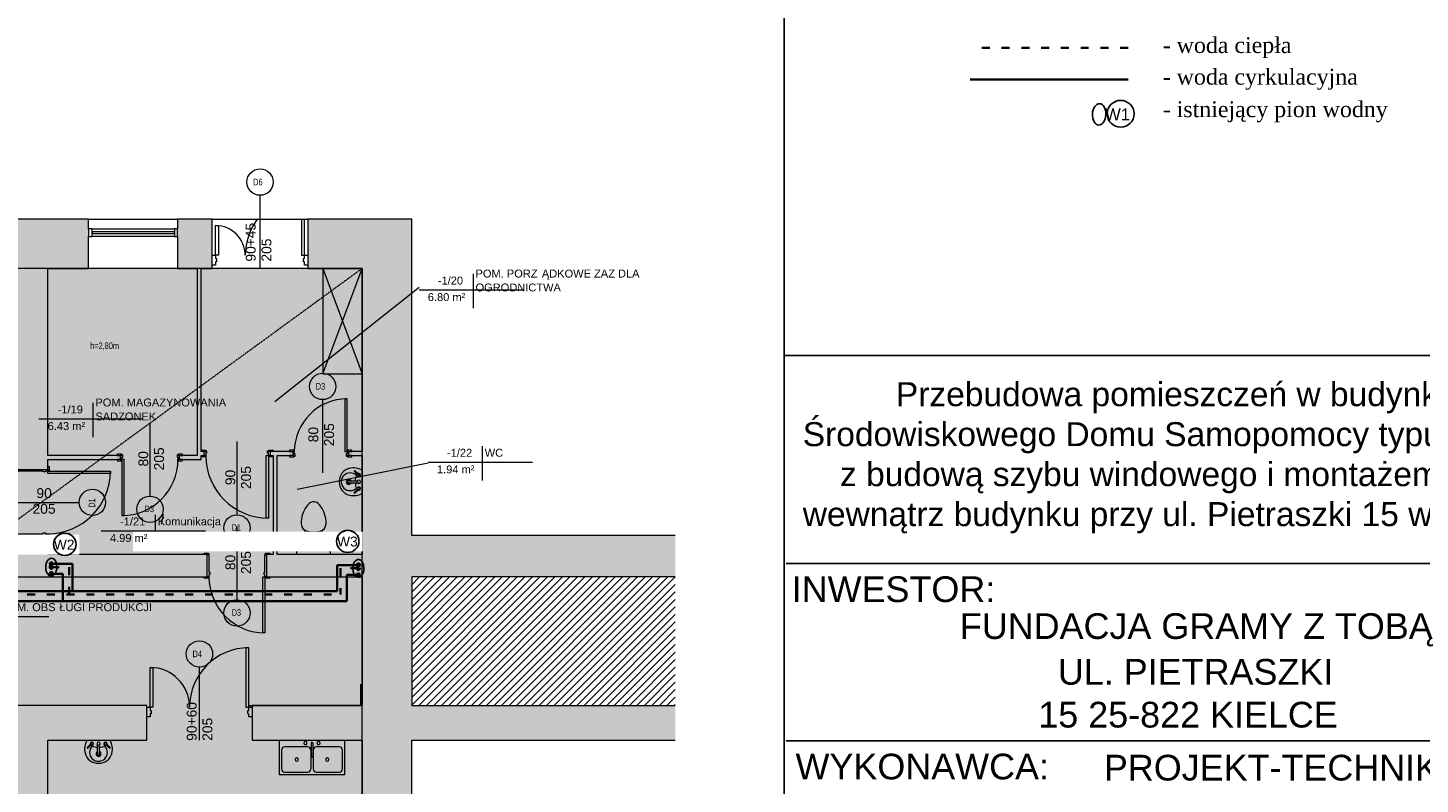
# Model space of a CAD drawing. Header units: inches. Extents: x -112469 to 885939, y -131046 to 286269.
# Tile 34 of 138: x -57693 to -36571, y -58478 to -47002. Entities that reach past the tile are written whole.
import ezdxf

# ---------------------------------------------------------------- set-up
doc = ezdxf.new("R2010")
doc.units = ezdxf.units.IN
doc.header["$MEASUREMENT"] = 0
doc.linetypes.add('ACAD_ISO03W100', pattern=[30, 12, -18])
doc.linetypes.add('Aligning Line 1_8_', pattern=[0.635, 0.3175, -0.3175])
for name, color, linetype, lineweight in [('_IS_WENT_ilości powietrza', 7, 'Continuous', 35), ('_IS_woda ciepła', 1, 'ACAD_ISO03W100', 35), ('_IS_woda cyrkulacyjna', 3, 'H2OCYR', 35), ('_IS_woda opis', 128, 'Continuous', 25), ('_IS_woda zimna', 5, 'Continuous', 35), ('A-AREA-IDEN', 251, 'Continuous', 9), ('A-DETL', 251, 'Continuous', 9), ('A-DETL-GENF', 254, 'Continuous', 9), ('A-DETL-MEDM', 251, 'Continuous', 25), ('A-DETL-THIN', 251, 'Continuous', 9), ('A-DOOR', 251, 'Continuous', 9), ('A-DOOR-FRAM', 251, 'Continuous', 18), ('A-FLOR', 251, 'Continuous', 9), ('A-FLOR-PATT', 252, 'Continuous', 35), ('A-GLAZ', 251, 'Continuous', 9), ('A-WALL', 251, 'Continuous', 9), ('A-WALL-PATT', 254, 'Continuous', 25), ('G-ANNO-TEXT', 251, 'Continuous', 9), ('I-WALL', 251, 'Continuous', 9), ('P-SANR-FIXT', 251, 'Continuous', 9)]:
    doc.layers.add(name, color=color, linetype=linetype, lineweight=lineweight)
doc.styles.add('Arial', font='arial.ttf', dxfattribs={"height": 25})
doc.styles.add('Arial_1', font='arial.ttf', dxfattribs={"height": 12})
doc.styles.add('Arial_4', font='arial.ttf', dxfattribs={"width": 0.8, "height": 18})
doc.styles.add('Arial_5', font='arial.ttf', dxfattribs={"height": 20})
doc.styles.add('Arial_9', font='arial.ttf', dxfattribs={"height": 0.25})
doc.styles.add('Arial_B', font='arial.ttf', dxfattribs={"height": 0.25})
doc.styles.add('Arial_B_1', font='arial.ttf', dxfattribs={"height": 0.17})
doc.styles.get("Standard").update_dxf_attribs({"font": 'arial.ttf'})
doc.linetypes.add('H2OCYR', pattern='A,25.4,-12.7,["~",Standard,S=25.4,R=0,X=-11.43,Y=-14.732],-12.7', length=50.8)

# ---------------------------------------------------------------- blocks, each defined once
blk = doc.blocks.new('Etyk_pom_1_mala - Etyk_pom_1_mala-219433-1_Poziom piwnicy')
at = {"layer": 'A-AREA-IDEN'}
for p, q in [((-0.096, 0.144), (-0.096, -0.378)), ((-0.915, -0.101), (0.666, -0.101))]:
    blk.add_line(p, q, dxfattribs=at)
blk = doc.blocks.new('Aluminum_1 szybowe - Okno w piwnicy 135_145-523481-1_Poziom piwnicy')
at = {"layer": 'A-GLAZ', "lineweight": 18}
for p, q in [((-132.1, 25.2), (-137.2, 25.2)), ((-137.2, 25.2), (-137.2, 13.7)), ((-132.1, 13.7), (-132.1, 25.2)), ((-2.2, 25.2), (-7.2, 25.2)), ((-7.2, 25.2), (-7.2, 13.7)), ((-2.2, 13.7), (-2.2, 25.2)), ((-137.2, 13.7), (-132.1, 13.7)), ((-7.2, 20.7), (-132.1, 20.7)), ((-132.1, 20.7), (-132.1, 18.2)), ((-132.1, 18.2), (-7.2, 18.2)), ((-7.2, 18.2), (-7.2, 20.7)), ((-7.2, 13.7), (-2.2, 13.7))]:
    blk.add_line(p, q, dxfattribs=at)
at = {"layer": 'A-GLAZ'}
for p, q in [((-132.1, 25.2), (-7.2, 25.2)), ((-7.2, 13.7), (-132.1, 13.7))]:
    blk.add_line(p, q, dxfattribs=at)
blk = doc.blocks.new('wewnetrzne dwupanelowe - 900 x 2100mm-479732-1_Poziom piwnicy')
at = {"layer": 'A-DOOR'}
for p, q in [((-54.635, 27.3175), (-48.135, 27.3175)), ((-54.635, 25.3175), (-54.635, 27.3175)), ((-48.135, 25.3175), (-54.635, 25.3175)), ((-48.135, 27.3175), (-48.135, 25.3175)), ((48.135, 27.3175), (54.635, 27.3175)), ((48.135, 25.3175), (48.135, 27.3175)), ((54.635, 25.3175), (48.135, 25.3175)), ((54.635, 27.3175), (54.635, 25.3175)), ((-54.635, -24.6825), (-48.135, -24.6825)), ((-54.635, -26.6825), (-54.635, -24.6825)), ((-48.135, -26.6825), (-54.635, -26.6825)), ((-48.135, -24.6825), (-48.135, -26.6825)), ((48.135, -24.6825), (54.635, -24.6825)), ((48.135, -26.6825), (48.135, -24.6825)), ((54.635, -26.6825), (48.135, -26.6825)), ((54.635, -24.6825), (54.635, -26.6825))]:
    blk.add_line(p, q, dxfattribs=at)
at = {"layer": 'A-DOOR', "lineweight": 18}
for p, q in [((44, -24.6825), (47.5, -24.6825)), ((44, -119.6825), (44, -24.6825)), ((47.5, -24.6825), (47.5, -119.6825)), ((47.5, -119.6825), (44, -119.6825))]:
    blk.add_line(p, q, dxfattribs=at)
at = {"layer": 'A-DOOR'}
blk.add_arc((47.5, -24.6825), 95, 180, 270, dxfattribs=at)
at = {"layer": 'A-DOOR-FRAM'}
for p, q in [((-50, 25.3175), (-47.5, 25.3175)), ((-50, -24.6825), (-50, 25.3175)), ((-47.5, 25.3175), (-47.5, -17.69)), ((47.5, 25.3175), (50, 25.3175)), ((47.5, -17.69), (47.5, 25.3175)), ((50, 25.3175), (50, -24.6825)), ((-47.5, -17.69), (-46.23, -17.69)), ((-46.23, -17.69), (-46.23, -21.1825)), ((46.23, -17.69), (47.5, -17.69)), ((46.23, -21.1825), (46.23, -17.69)), ((-47.5, -24.6825), (-50, -24.6825)), ((-47.5, -21.1825), (-47.5, -24.6825)), ((-46.23, -21.1825), (-47.5, -21.1825)), ((47.5, -21.1825), (46.23, -21.1825)), ((47.5, -24.6825), (47.5, -21.1825)), ((50, -24.6825), (47.5, -24.6825))]:
    blk.add_line(p, q, dxfattribs=at)
blk = doc.blocks.new('Zlew kuchenny podwójny - 1000 x 535mm-V4-1_Poziom piwnicy')
at = {"layer": 'P-SANR-FIXT'}
for p, q in [((-48.4, 25.6), (-48.4, -26.5)), ((0.3, 21.3), (0.3, 1.5)), ((2.8, 21.3), (2.8, 1.5)), ((51.6, -26.5), (51.6, 25.6)), ((-44.6, 10.5), (-44.6, -17.6)), ((-5.4, 15.6), (-39.5, 15.6)), ((-0.3, 10.5), (-0.3, -17.6)), ((3.5, 10.5), (3.5, -17.6)), ((42.7, 15.6), (8.6, 15.6)), ((47.8, -17.6), (47.8, 10.5)), ((-48.4, -26.5), (51.6, -26.5)), ((-39.5, -22.7), (-5.4, -22.7)), ((8.6, -22.7), (42.7, -22.7))]:
    blk.add_line(p, q, dxfattribs=at)
for centre, radius, start, end in [((-8.4, 21.3), 2.54, 360, 180), ((-8.4, 21.3), 2.54, 180, 360), ((1.6, 21.3), 1.27, 360, 180), ((11.6, 21.3), 2.54, 360, 180), ((11.6, 21.3), 2.54, 180, 360), ((-39.5, 10.5), 5.08, 90, 180), ((-5.4, 10.5), 5.08, 360, 90), ((1.6, 1.5), 1.27, 180, 0), ((8.6, 10.5), 5.08, 90, 180), ((42.7, 10.5), 5.08, 360, 90), ((-39.5, -17.6), 5.08, 180, 270), ((-21.5, -3.6), 2.54, 0, 180), ((-21.5, -3.6), 2.54, 180, 360), ((-5.4, -17.6), 5.08, 270, 0), ((8.6, -17.6), 5.08, 180, 270), ((24.7, -3.6), 2.54, 0, 180), ((24.7, -3.6), 2.54, 180, 360), ((42.7, -17.6), 5.08, 270, 0)]:
    blk.add_arc(centre, radius, start, end, dxfattribs=at)
blk = doc.blocks.new('Lavabo mural - 05 - 440mm x 350mm-346807-1_Poziom piwnicy')
at = {"layer": 'P-SANR-FIXT'}
for p, q in [((-17.2, -11), (-11.7, -5.6)), ((-16.1, -12.1), (-10.7, -6.7)), ((-1.5, -21.5), (-1.5, -7.1)), ((1.5, -21.5), (1.5, -7.1)), ((16.4, -12.1), (11, -6.7)), ((17.5, -11), (12, -5.6))]:
    blk.add_line(p, q, dxfattribs=at)
for centre, radius, start, end in [((5.3, -13.1), 26.4, 150.3649, 193.6351), ((-5.3, -13.1), 26.4, 346.3649, 29.6351), ((-0.6, -14.5), 20.4, 193.6351, 271.6558), ((0, -18.4), 13.5, 135.4629, 45.0556), ((-10.1, -5.1), 2.5, 0, 180), ((-10.1, -5.1), 2.5, 180, 207.0533), ((-10.1, -5.1), 1.7, 360, 180), ((-10.1, -5.1), 1.7, 180, 198.0596), ((-10.1, -5.1), 1.7, 198.0596, 360), ((-10.1, -5.1), 2.5, 242.9467, 0), ((-0.2, 16), 26.7, 249.1986, 267.1093), ((0, -20.4), 3.86, 112.8828, 180), ((0, -20.4), 3.86, 180, 360), ((0, -5.1), 2.5, 0, 180), ((0, -5.1), 2.5, 180, 0), ((0, -20.4), 2.35, 129.6826, 180), ((0, -20.4), 2.35, 180, 360), ((0.6, -14.5), 20.4, 268.3442, 346.3649), ((-0.2, 16), 26.7, 273.5606, 291.3199), ((0, -20.4), 3.86, 360, 67.1178), ((0, -20.4), 2.35, 360, 50.3185), ((10.4, -5.1), 2.5, 360, 180), ((10.4, -5.1), 2.5, 180, 297.0533), ((10.4, -5.1), 1.7, 0, 180), ((10.4, -5.1), 1.7, 180, 0), ((10.4, -5.1), 2.5, 332.9467, 360)]:
    blk.add_arc(centre, radius, start, end, dxfattribs=at)
for centre, major_axis, ratio, start_param, end_param in [((-16.6, -11.6), (-0.545, 0.545), 0.274309, 0, 3.141593), ((17, -11.6), (0.545, 0.545), 0.274309, 3.141593, 6.283185), ((0, -21.5), (-1.5, 0), 0.428525, 0, 3.141593)]:
    blk.add_ellipse(centre, major_axis=major_axis, ratio=ratio, start_param=start_param, end_param=end_param, dxfattribs=at)
blk = doc.blocks.new('Muszla klozetowa domowa - 3D - Muszla klozetowa domowa - 3D-336748-1_Poziom piwnicy')
at = {"layer": 'P-SANR-FIXT'}
for p, q in [((-25.3, 29.8), (-25.3, 49.5)), ((25.3, 49.5), (25.3, 29.8)), ((-18.8, 2.5), (-19.1, 0)), ((-19.1, 0), (-18.6, -5.1)), ((-18.4, 5.1), (-18.8, 2.5)), ((-17.7, 7.6), (-18.4, 5.1)), ((-16.3, 10.2), (-17.7, 7.6)), ((-13.2, 12.7), (-16.3, 10.2)), ((15.9, 20.4), (-15.9, 20.4)), ((-12.3, 20.4), (-13.2, 12.7)), ((-9.7, 14), (-13.2, 12.7)), ((-2.5, 15.2), (-9.7, 14)), ((2.5, 15.2), (-2.5, 15.2)), ((9.7, 14), (2.5, 15.2)), ((13.2, 12.7), (9.7, 14)), ((12.3, 20.4), (13.2, 12.7)), ((16.3, 10.2), (13.2, 12.7)), ((17.7, 7.6), (16.3, 10.2)), ((18.4, 5.1), (17.7, 7.6)), ((18.8, 2.5), (18.4, 5.1)), ((18.6, -5.1), (19.1, 0)), ((19.1, 0), (18.8, 2.5)), ((-18.6, -5.1), (-17.2, -10.2)), ((-17.2, -10.2), (-15.4, -15.2)), ((-15.4, -15.2), (-13, -20.3)), ((-13, -20.3), (-9.5, -25.4)), ((9.5, -25.4), (13, -20.3)), ((13, -20.3), (15.4, -15.2)), ((15.4, -15.2), (17.2, -10.2)), ((17.2, -10.2), (18.6, -5.1)), ((-9.5, -25.4), (-7, -27.9)), ((-7, -27.9), (-4.8, -29.2)), ((-4.8, -29.2), (-1.3, -30.5)), ((-1.3, -30.5), (1.3, -30.5)), ((1.3, -30.5), (4.8, -29.2)), ((4.8, -29.2), (7, -27.9)), ((7, -27.9), (9.5, -25.4))]:
    blk.add_line(p, q, dxfattribs=at)
for centre, start, end in [((-15.9, 29.8), 180, 270), ((15.9, 29.8), 270, 360)]:
    blk.add_arc(centre, 9.46, start, end, dxfattribs=at)
blk = doc.blocks.new('Drzwi-korytarz-niesymetryczne-wpuszczane - 1350 x 2100mm-574746-1_Poziom piwnicy')
at = {"layer": 'A-DOOR', "lineweight": 18}
for p, q in [((-63, 16.865), (-67.5, 16.865)), ((-67.5, 16.865), (-67.5, -38.135)), ((-63, -38.135), (-63, 16.865)), ((63, 16.865), (67.5, 16.865)), ((63, -28.135), (63, 16.865)), ((67.5, 16.865), (67.5, -28.135)), ((67.5, -28.135), (63, -28.135))]:
    blk.add_line(p, q, dxfattribs=at)
at = {"layer": 'A-DOOR'}
for centre, radius, start, end in [((-67.5, 16.865), 90, 322.22478863, 360), ((67.5, 16.865), 45, 180, 270)]:
    blk.add_arc(centre, radius, start, end, dxfattribs=at)
at = {"layer": 'A-DOOR-FRAM'}
for p, q in [((-72.5, 31.865), (-67.5, 31.865)), ((-72.5, 16.865), (-72.5, 31.865)), ((-67.5, 31.865), (-67.5, 26.94375)), ((-67.5, 26.94375), (-65.9125, 26.94375)), ((-67.5, 21.84125), (-67.5, 16.865)), ((-65.9125, 21.84125), (-67.5, 21.84125)), ((-65.9125, 26.94375), (-65.9125, 21.84125)), ((65.9125, 26.94375), (67.5, 26.94375)), ((65.9125, 21.84125), (65.9125, 26.94375)), ((67.5, 21.84125), (65.9125, 21.84125)), ((67.5, 31.865), (72.5, 31.865)), ((67.5, 26.94375), (67.5, 31.865)), ((67.5, 16.865), (67.5, 21.84125)), ((72.5, 31.865), (72.5, 16.865)), ((-67.5, 16.865), (-72.5, 16.865)), ((72.5, 16.865), (67.5, 16.865))]:
    blk.add_line(p, q, dxfattribs=at)
blk = doc.blocks.new('wewnetrzne dwupanelowe - 900 x 2100mm 2-561824-1_Poziom piwnicy')
at = {"layer": 'A-DOOR', "lineweight": 18}
for p, q in [((42.5, 87.7), (39, 87.7)), ((39, 87.7), (39, 2.7)), ((42.5, 2.7), (42.5, 87.7)), ((39, 2.7), (42.5, 2.7))]:
    blk.add_line(p, q, dxfattribs=at)
at = {"layer": 'A-DOOR'}
for p, q in [((-43.1, 4.7), (-49.6, 4.7)), ((-49.6, 4.7), (-49.6, 2.7)), ((-49.6, 2.7), (-43.1, 2.7)), ((-43.1, 2.7), (-43.1, 4.7)), ((49.6, 4.7), (43.1, 4.7)), ((43.1, 4.7), (43.1, 2.7)), ((43.1, 2.7), (49.6, 2.7)), ((49.6, 2.7), (49.6, 4.7)), ((-43.1, -3.3), (-49.6, -3.3)), ((-49.6, -3.3), (-49.6, -5.3)), ((-49.6, -5.3), (-43.1, -5.3)), ((-43.1, -5.3), (-43.1, -3.3)), ((49.6, -3.3), (43.1, -3.3)), ((43.1, -3.3), (43.1, -5.3)), ((43.1, -5.3), (49.6, -5.3)), ((49.6, -5.3), (49.6, -3.3))]:
    blk.add_line(p, q, dxfattribs=at)
blk.add_arc((42.5, 2.7), 85, 90, 180, dxfattribs=at)
at = {"layer": 'A-DOOR-FRAM'}
for p, q in [((-42.5, 2.7), (-45, 2.7)), ((-45, 2.7), (-45, -3.3)), ((-42.5, -0.8), (-42.5, 2.7)), ((42.5, 2.7), (42.5, -0.8)), ((45, 2.7), (42.5, 2.7)), ((45, -3.3), (45, 2.7)), ((-45, -3.3), (-42.5, -3.3)), ((-41.2, -0.8), (-42.5, -0.8)), ((-42.5, -3.3), (-42.5, -4.3)), ((-42.5, -4.3), (-41.2, -4.3)), ((-41.2, -4.3), (-41.2, -0.8)), ((42.5, -0.8), (41.2, -0.8)), ((41.2, -0.8), (41.2, -4.3)), ((41.2, -4.3), (42.5, -4.3)), ((42.5, -4.3), (42.5, -3.3)), ((42.5, -3.3), (45, -3.3))]:
    blk.add_line(p, q, dxfattribs=at)
blk = doc.blocks.new('wewnetrzne dwupanelowe - 800 x 2100mm 2-561707-1_Poziom piwnicy')
at = {"layer": 'A-DOOR', "lineweight": 18}
for p, q in [((40, 82.7), (36.5, 82.7)), ((36.5, 82.7), (36.5, 2.7)), ((40, 2.7), (40, 82.7)), ((36.5, 2.7), (40, 2.7))]:
    blk.add_line(p, q, dxfattribs=at)
at = {"layer": 'A-DOOR'}
for p, q in [((-40.6, 4.7), (-47.1, 4.7)), ((-47.1, 4.7), (-47.1, 2.7)), ((-47.1, 2.7), (-40.6, 2.7)), ((-40.6, 2.7), (-40.6, 4.7)), ((47.1, 4.7), (40.6, 4.7)), ((40.6, 4.7), (40.6, 2.7)), ((40.6, 2.7), (47.1, 2.7)), ((47.1, 2.7), (47.1, 4.7)), ((-40.6, -3.3), (-47.1, -3.3)), ((-47.1, -3.3), (-47.1, -5.3)), ((-47.1, -5.3), (-40.6, -5.3)), ((-40.6, -5.3), (-40.6, -3.3)), ((47.1, -3.3), (40.6, -3.3)), ((40.6, -3.3), (40.6, -5.3)), ((40.6, -5.3), (47.1, -5.3)), ((47.1, -5.3), (47.1, -3.3))]:
    blk.add_line(p, q, dxfattribs=at)
blk.add_arc((40, 2.7), 80, 90, 180, dxfattribs=at)
at = {"layer": 'A-DOOR-FRAM'}
for p, q in [((-40, 2.7), (-42.5, 2.7)), ((-42.5, 2.7), (-42.5, -3.3)), ((-40, -0.8), (-40, 2.7)), ((40, 2.7), (40, -0.8)), ((42.5, 2.7), (40, 2.7)), ((42.5, -3.3), (42.5, 2.7)), ((-42.5, -3.3), (-40, -3.3)), ((-38.7, -0.8), (-40, -0.8)), ((-40, -3.3), (-40, -4.3)), ((-40, -4.3), (-38.7, -4.3)), ((-38.7, -4.3), (-38.7, -0.8)), ((40, -0.8), (38.7, -0.8)), ((38.7, -0.8), (38.7, -4.3)), ((38.7, -4.3), (40, -4.3)), ((40, -4.3), (40, -3.3)), ((40, -3.3), (42.5, -3.3))]:
    blk.add_line(p, q, dxfattribs=at)
blk = doc.blocks.new('wewnetrzne dwupanelowe - 900 x 2100mm-572222-1_Poziom piwnicy')
at = {"layer": 'A-DOOR'}
for p, q in [((-54.6, 5.3), (-48.1, 5.3)), ((-54.6, 3.3), (-54.6, 5.3)), ((-48.1, 3.3), (-54.6, 3.3)), ((-48.1, 5.3), (-48.1, 3.3)), ((48.1, 5.3), (54.6, 5.3)), ((48.1, 3.3), (48.1, 5.3)), ((54.6, 3.3), (48.1, 3.3)), ((54.6, 5.3), (54.6, 3.3)), ((-54.6, -2.7), (-48.1, -2.7)), ((-54.6, -4.7), (-54.6, -2.7)), ((-48.1, -4.7), (-54.6, -4.7)), ((-48.1, -2.7), (-48.1, -4.7)), ((48.1, -2.7), (54.6, -2.7)), ((48.1, -4.7), (48.1, -2.7)), ((54.6, -4.7), (48.1, -4.7)), ((54.6, -2.7), (54.6, -4.7))]:
    blk.add_line(p, q, dxfattribs=at)
at = {"layer": 'A-DOOR', "lineweight": 18}
for p, q in [((44, -2.7), (47.5, -2.7)), ((44, -97.7), (44, -2.7)), ((47.5, -2.7), (47.5, -97.7)), ((47.5, -97.7), (44, -97.7))]:
    blk.add_line(p, q, dxfattribs=at)
at = {"layer": 'A-DOOR'}
blk.add_arc((47.5, -2.7), 95, 180, 270, dxfattribs=at)
at = {"layer": 'A-DOOR-FRAM'}
for p, q in [((-50, 3.3), (-47.5, 3.3)), ((-50, -2.7), (-50, 3.3)), ((-47.5, 4.3), (-46.2, 4.3)), ((-47.5, 3.3), (-47.5, 4.3)), ((-47.5, 0.8), (-47.5, -2.7)), ((-46.2, 0.8), (-47.5, 0.8)), ((-46.2, 4.3), (-46.2, 0.8)), ((46.2, 4.3), (47.5, 4.3)), ((46.2, 0.8), (46.2, 4.3)), ((47.5, 0.8), (46.2, 0.8)), ((47.5, 4.3), (47.5, 3.3)), ((47.5, 3.3), (50, 3.3)), ((47.5, -2.7), (47.5, 0.8)), ((50, 3.3), (50, -2.7)), ((-47.5, -2.7), (-50, -2.7)), ((50, -2.7), (47.5, -2.7))]:
    blk.add_line(p, q, dxfattribs=at)
blk = doc.blocks.new('Drzwi-korytarz-niesymetryczne-wpuszczane - 1500 x 2100mm-574059-1_Poziom piwnicy')
at = {"layer": 'A-DOOR', "lineweight": 18}
for p, q in [((-70.5, -24.635), (-75, -24.635)), ((-75, -24.635), (-75, -114.635)), ((-70.5, -114.635), (-70.5, -24.635)), ((70.5, -24.635), (75, -24.635)), ((70.5, -84.635), (70.5, -24.635)), ((75, -24.635), (75, -84.635)), ((75, -84.635), (70.5, -84.635)), ((-75, -114.635), (-70.5, -114.635))]:
    blk.add_line(p, q, dxfattribs=at)
at = {"layer": 'A-DOOR'}
for centre, radius, start, end in [((-75, -24.635), 90, 270, 360), ((75, -24.635), 60, 180, 270)]:
    blk.add_arc(centre, radius, start, end, dxfattribs=at)
at = {"layer": 'A-DOOR-FRAM'}
for p, q in [((-80, -9.635), (-75, -9.635)), ((-80, -24.635), (-80, -9.635)), ((-75, -9.635), (-75, -14.55625)), ((-75, -14.55625), (-73.4125, -14.55625)), ((-75, -19.65875), (-75, -24.635)), ((-73.4125, -19.65875), (-75, -19.65875)), ((-73.4125, -14.55625), (-73.4125, -19.65875)), ((73.4125, -14.55625), (75, -14.55625)), ((73.4125, -19.65875), (73.4125, -14.55625)), ((75, -19.65875), (73.4125, -19.65875)), ((75, -9.635), (80, -9.635)), ((75, -14.55625), (75, -9.635)), ((75, -24.635), (75, -19.65875)), ((80, -9.635), (80, -24.635)), ((-75, -24.635), (-80, -24.635)), ((80, -24.635), (75, -24.635))]:
    blk.add_line(p, q, dxfattribs=at)
blk = doc.blocks.new('wewnetrzne dwupanelowe - 900 x 2100mm 2-561878-1_Poziom piwnicy')
at = {"layer": 'A-DOOR'}
for p, q in [((-49.635, 19.3175), (-43.135, 19.3175)), ((-49.635, 17.3175), (-49.635, 19.3175)), ((-43.135, 17.3175), (-49.635, 17.3175)), ((-43.135, 19.3175), (-43.135, 17.3175)), ((43.135, 19.3175), (49.635, 19.3175)), ((43.135, 17.3175), (43.135, 19.3175)), ((49.635, 17.3175), (43.135, 17.3175)), ((49.635, 19.3175), (49.635, 17.3175)), ((-49.635, -16.6825), (-43.135, -16.6825)), ((-49.635, -18.6825), (-49.635, -16.6825)), ((-43.135, -18.6825), (-49.635, -18.6825)), ((-43.135, -16.6825), (-43.135, -18.6825)), ((43.135, -16.6825), (49.635, -16.6825)), ((43.135, -18.6825), (43.135, -16.6825)), ((49.635, -18.6825), (43.135, -18.6825)), ((49.635, -16.6825), (49.635, -18.6825))]:
    blk.add_line(p, q, dxfattribs=at)
at = {"layer": 'A-DOOR', "lineweight": 18}
for p, q in [((39, -16.6825), (42.5, -16.6825)), ((39, -101.6825), (39, -16.6825)), ((42.5, -16.6825), (42.5, -101.6825)), ((42.5, -101.6825), (39, -101.6825))]:
    blk.add_line(p, q, dxfattribs=at)
at = {"layer": 'A-DOOR'}
blk.add_arc((42.5, -16.6825), 85, 180, 270, dxfattribs=at)
at = {"layer": 'A-DOOR-FRAM'}
for p, q in [((-45, 17.3175), (-42.5, 17.3175)), ((-45, -16.6825), (-45, 17.3175)), ((-42.5, 17.3175), (-42.5, -9.69)), ((42.5, 17.3175), (45, 17.3175)), ((42.5, -9.69), (42.5, 17.3175)), ((45, 17.3175), (45, -16.6825)), ((-42.5, -16.6825), (-45, -16.6825)), ((-42.5, -9.69), (-41.23, -9.69)), ((-42.5, -13.1825), (-42.5, -16.6825)), ((-41.23, -13.1825), (-42.5, -13.1825)), ((-41.23, -9.69), (-41.23, -13.1825)), ((41.23, -9.69), (42.5, -9.69)), ((41.23, -13.1825), (41.23, -9.69)), ((42.5, -13.1825), (41.23, -13.1825)), ((42.5, -16.6825), (42.5, -13.1825)), ((45, -16.6825), (42.5, -16.6825))]:
    blk.add_line(p, q, dxfattribs=at)
blk = doc.blocks.new('piiwnica')
at = {"layer": 'A-DETL-GENF', "lineweight": 0, "true_color": 0xe5e5e5}
h = blk.add_hatch(color=254, dxfattribs=at)
h.paths.add_polyline_path([(57236, -15935), (60786, -15935), (60786, -10965), (59067, -10965), (59067, -10905), (60786, -10905), (60786, -8867), (59117, -8867), (59117, -8337), (60786, -8337), (60786, -6387), (59336, -6387), (59336, -6047), (59436, -6047), (59436, -4547), (59388, -4547), (59388, -4487), (59731, -4487), (59731, -4547), (59496, -4547), (59496, -6047), (60786, -6047), (60786, -4547), (60581, -4547), (60581, -4487), (60786, -4487), (60786, -1707), (58341, -1707), (58342, -4487), (58388, -4487), (58388, -4547), (58341, -4547), (58341, -4607), (58016, -4607), (58016, -4547), (58281, -4547), (58281, -1707), (56016, -1707), (56016, -4547), (57116, -4547), (57116, -4607), (56016, -4607), (56016, -4757), (55516, -4757), (55516, -1707), (50736, -1707), (50736, -6047), (55516, -6047), (55516, -5757), (56016, -5757), (56016, -6047), (58436, -6047), (58436, -6387), (50736, -6387), (50736, -8337), (52547, -8337), (52547, -8867), (50736, -8867), (50736, -9337), (50276, -9337), (50276, -8533), (44726, -8533), (44726, -9337), (44266, -9337), (44266, -8787), (41536, -8787), (41536, -8337), (44266, -8337), (44266, -6387), (43666, -6387), (43666, -6047), (44266, -6047), (44266, -4277), (43626, -4277), (43626, -4217), (44266, -4217), (44266, -1707), (43366, -1707), (43366, -3237), (43256, -3237), (43256, -3177), (43306, -3177), (43306, -1707), (42356, -1707), (42356, -3177), (42406, -3177), (42406, -3237), (42356, -3237), (42356, -4217), (42626, -4217), (42626, -4277), (42356, -4277), (42356, -4937), (42046, -4937), (42046, -6047), (42666, -6047), (42666, -6387), (41866, -6387), (41866, -6047), (41986, -6047), (41986, -4937), (41841, -4937), (41841, -4877), (42296, -4877), (42296, -1707), (38916, -1707), (38916, -4037), (40776, -4037), (40776, -4877), (40841, -4877), (40841, -4937), (40776, -4937), (40776, -4997), (40716, -4997), (40716, -4957), (40717, -4957), (40717, -4937), (40671, -4937), (40671, -4877), (40717, -4877), (40717, -4857), (40716, -4857), (40716, -4097), (38916, -4097), (38916, -4877), (39821, -4877), (39821, -4937), (38916, -4937), (38916, -6047), (40716, -6047), (40716, -5997), (40776, -5997), (40776, -6047), (40866, -6047), (40866, -6387), (38346, -6387), (38346, -6047), (38816, -6047), (38816, -4097), (38346, -4097), (38346, -4037), (38816, -4037), (38816, -1707), (36716, -1707), (36716, -4037), (37346, -4037), (37346, -4097), (36716, -4097), (36716, -6047), (37346, -6047), (37346, -6387), (35986, -6387), (35986, -6047), (36536, -6047), (36536, -1707), (34286, -1707), (34286, -6047), (34986, -6047), (34986, -6387), (34286, -6387), (34286, -8337), (34986, -8337), (34986, -8787), (34286, -8787), (34286, -12427), (36286, -12427), (36286, -8787), (35986, -8787), (35986, -8337), (36706, -8337), (36706, -8787), (36406, -8787), (36406, -12427), (38906, -12427), (38906, -8787), (37706, -8787), (37706, -8337), (40536, -8337), (40536, -8787), (39026, -8787), (39026, -12547), (34286, -12547), (34286, -15935), (44266, -15935), (44266, -15607), (44726, -15607), (44726, -15755), (46186, -15755), (46186, -15017), (46666, -15017), (46666, -15755), (48216, -15755), (48216, -15017), (48636, -15017), (48636, -13992), (48696, -13992), (48696, -14064), (49391, -14064), (49391, -14124), (48696, -14124), (48696, -15755), (50276, -15755), (50276, -14144), (50337, -14144), (50337, -14124), (50291, -14124), (50291, -14064), (50337, -14064), (50337, -14044), (50276, -14044), (50276, -12465), (49951, -12465), (49951, -11905), (50276, -11905), (50276, -10787), (50736, -10787), (50736, -10905), (52597, -10905), (52597, -10965), (50736, -10965), (50736, -15935), (55616, -15935), (55616, -10965), (54097, -10965), (54097, -10905), (55616, -10905), (55616, -8867), (54147, -8867), (54147, -8337), (57517, -8337), (57517, -8867), (56016, -8867), (56016, -10905), (57567, -10905), (57567, -10965), (56016, -10965), (56016, -15935), (56739, -15935)])
h.paths.add_polyline_path([(44266, -14607), (44266, -10787), (44726, -10787), (44726, -11905), (48951, -11905), (48951, -12465), (48696, -12465), (48696, -13092), (48636, -13092), (48636, -13046), (48616, -13046), (48616, -13067), (48216, -13067), (48216, -12465), (46666, -12465), (46666, -13067), (46186, -13067), (46186, -12465), (44726, -12465), (44726, -14607)])
at = {"layer": 'A-DETL-GENF', "lineweight": 0}
h = blk.add_hatch(color=251, dxfattribs=at)
h.paths.add_polyline_path([(45799, -15935), (50736, -15935), (50736, -10965), (52597, -10965), (52597, -10905), (50736, -10905), (50736, -10787), (50276, -10787), (50276, -11905), (49951, -11905), (49951, -12465), (50276, -12465), (50276, -14044), (50337, -14044), (50337, -14064), (50291, -14064), (50291, -14124), (50337, -14124), (50337, -14144), (50276, -14144), (50276, -15755), (48696, -15755), (48696, -14124), (49391, -14124), (49391, -14064), (48696, -14064), (48696, -13992), (48636, -13992), (48636, -15017), (48216, -15017), (48216, -15755), (46666, -15755), (46666, -15017), (46186, -15017), (46186, -15755), (44726, -15755), (44726, -15607), (44266, -15607), (44266, -15935), (45746, -15935)])
h.paths.add_polyline_path([(55616, -15935), (56016, -15935), (56016, -10965), (57567, -10965), (57567, -10905), (56016, -10905), (56016, -8867), (57517, -8867), (57517, -8337), (54147, -8337), (54147, -8867), (55616, -8867), (55616, -10905), (54097, -10905), (54097, -10965), (55616, -10965), (55616, -14091)])
h.paths.add_polyline_path([(44726, -14607), (44726, -12465), (46186, -12465), (46186, -13067), (46666, -13067), (46666, -12465), (48216, -12465), (48216, -13067), (48616, -13067), (48616, -13046), (48636, -13046), (48636, -13092), (48696, -13092), (48696, -12465), (48951, -12465), (48951, -11905), (44726, -11905), (44726, -10787), (44266, -10787), (44266, -14607), (44691, -14607)])
h.paths.add_polyline_path([(39026, -12547), (39026, -8787), (40536, -8787), (40536, -8337), (37706, -8337), (37706, -8787), (38906, -8787), (38906, -12427), (36406, -12427), (36406, -8787), (36706, -8787), (36706, -8337), (35986, -8337), (35986, -8787), (36286, -8787), (36286, -12427), (34286, -12427), (34286, -12547), (38906, -12547)])
h.paths.add_polyline_path([(60764, -10965), (60786, -10965), (60786, -10905), (59067, -10905), (59067, -10965)])
h.paths.add_polyline_path([(50736, -9337), (50736, -8867), (52547, -8867), (52547, -8337), (50736, -8337), (50736, -8533), (50276, -8533), (50276, -9337), (50576, -9337)])
h.paths.add_polyline_path([(44266, -9337), (44726, -9337), (44726, -8533), (44266, -8533), (44266, -8337), (41536, -8337), (41536, -8787), (44266, -8787), (44266, -9257)])
h.paths.add_polyline_path([(59294, -8867), (60786, -8867), (60786, -8337), (59117, -8337), (59117, -8867)])
h.paths.add_polyline_path([(34940, -8787), (34986, -8787), (34986, -8337), (34286, -8337), (34286, -8787), (34752, -8787)])
h.paths.add_polyline_path([(60786, -6387), (60786, -6047), (59496, -6047), (59496, -4547), (59731, -4547), (59731, -4487), (59388, -4487), (59388, -4547), (59436, -4547), (59436, -6047), (59336, -6047), (59336, -6387), (60037, -6387)])
h.paths.add_polyline_path([(53895, -6387), (58436, -6387), (58436, -6047), (56016, -6047), (56016, -5757), (55516, -5757), (55516, -6047), (50736, -6047), (50736, -6387), (52342, -6387)])
h.paths.add_polyline_path([(41912, -6387), (42666, -6387), (42666, -6047), (42046, -6047), (42046, -4937), (42356, -4937), (42356, -4277), (42626, -4277), (42626, -4217), (42356, -4217), (42356, -3237), (42406, -3237), (42406, -3177), (42356, -3177), (42356, -1707), (42296, -1707), (42296, -4877), (41841, -4877), (41841, -4937), (41986, -4937), (41986, -6047), (41866, -6047), (41866, -6387)])
h.paths.add_polyline_path([(44266, -6387), (44266, -6047), (43666, -6047), (43666, -6387), (43712, -6387)])
h.paths.add_polyline_path([(40866, -6387), (40866, -6047), (40776, -6047), (40776, -5997), (40716, -5997), (40716, -6047), (38916, -6047), (38916, -4937), (39821, -4937), (39821, -4877), (38916, -4877), (38916, -4097), (40716, -4097), (40716, -4857), (40717, -4857), (40717, -4877), (40671, -4877), (40671, -4937), (40717, -4937), (40717, -4957), (40716, -4957), (40716, -4997), (40776, -4997), (40776, -4937), (40841, -4937), (40841, -4877), (40776, -4877), (40776, -4037), (38916, -4037), (38916, -1707), (38816, -1707), (38816, -4037), (38346, -4037), (38346, -4097), (38816, -4097), (38816, -6047), (38346, -6047), (38346, -6387), (40820, -6387)])
h.paths.add_polyline_path([(37300, -6387), (37346, -6387), (37346, -6047), (36716, -6047), (36716, -4097), (37346, -4097), (37346, -4037), (36716, -4037), (36716, -1707), (36536, -1707), (36536, -6047), (35986, -6047), (35986, -6387), (36951, -6387)])
h.paths.add_polyline_path([(34940, -6387), (34986, -6387), (34986, -6047), (34286, -6047), (34286, -6387), (34752, -6387)])
h.paths.add_polyline_path([(55516, -4757), (56016, -4757), (56016, -4607), (57116, -4607), (57116, -4547), (56016, -4547), (56016, -1707), (55516, -1707), (55516, -4711)])
h.paths.add_polyline_path([(58281, -4607), (58341, -4607), (58342, -4547), (58388, -4547), (58388, -4487), (58341, -4487), (58341, -1707), (58281, -1707), (58281, -4547), (58016, -4547), (58016, -4607), (58062, -4607)])
h.paths.add_polyline_path([(60786, -4547), (60786, -4487), (60581, -4487), (60581, -4547), (60627, -4547)])
h.paths.add_polyline_path([(44266, -4277), (44266, -4217), (43626, -4217), (43626, -4277), (43672, -4277)])
h.paths.add_polyline_path([(43366, -3237), (43366, -1707), (43306, -1707), (43306, -3177), (43256, -3177), (43256, -3237), (43306, -3237)])
at = {"layer": 'A-FLOR-PATT', "lineweight": 0}
h = blk.add_hatch(dxfattribs=at)
h.set_pattern_fill('FP_1', color=251, scale=10, style=0, pattern_type=2)
h.set_pattern_definition([(45, (-117670.27, 87469.85), (-57.028162, 57.028162), [])])
h.paths.add_polyline_path([(65534, -8337), (65534, -6387), (61536, -6387), (61536, -8337)])
at = {"layer": 'A-WALL-PATT', "lineweight": 0}
h = blk.add_hatch(color=251, dxfattribs=at)
h.paths.add_polyline_path([(60786, -1707), (61536, -1707), (61536, -957), (59961, -957), (59961, -1707), (59986, -1707)])
h.paths.add_polyline_path([(57986, -1707), (58511, -1707), (58511, -957), (57986, -957), (57986, -1222)])
h.paths.add_polyline_path([(55516, -1707), (56636, -1707), (56636, -957), (55166, -957), (55166, -1707)])
h.paths.add_polyline_path([(51736, -1707), (53816, -1707), (53816, -957), (51736, -957), (51736, -1464)])
for points in [[(61536, -15935), (61536, -1707), (60786, -1707), (60786, -15935)], [(61536, -6387), (65534, -6387), (65534, -5757), (61536, -5757)], [(65534, -8867), (65534, -8337), (61536, -8337), (61536, -8867)]]:
    blk.add_hatch(color=251, dxfattribs=at).paths.add_polyline_path(points)
at = {"layer": 'A-AREA-IDEN', "color": 251, "lineweight": 0}
for p, q in [((59460, -3725), (61649, -1992)), ((59797, -5056), (61788, -4658)), ((57743, -5588), (57772, -5434))]:
    blk.add_line(p, q, dxfattribs=at)
at = {"layer": 'A-DETL', "color": 251, "linetype": 'Aligning Line 1_8_', "lineweight": 0}
blk.add_line((60786, -1707), (41274, -15935), dxfattribs=at)
at = {"layer": 'A-DETL-MEDM', "color": 251, "lineweight": 0}
for p, q in [((59236, -1707), (59236, -597)), ((60186, -4808), (60186, -3698)), ((57566, -4051), (57566, -5161)), ((58886, -4335), (58886, -5445)), ((55382, -5257), (56492, -5257)), ((58886, -5624), (58886, -6734)), ((58317, -8867), (58317, -7757))]:
    blk.add_line(p, q, dxfattribs=at)
for centre in [(59236, -397), (60186, -3498), (56692, -5257), (57566, -5361), (58886, -5645), (58886, -6934), (58317, -7557)]:
    blk.add_circle(centre, 200, dxfattribs=at)
at = {"layer": 'A-DETL-THIN', "color": 251, "lineweight": 0}
for p, q in [((60786, -1707), (50736, -1707)), ((60186, -3307), (60786, -1707)), ((60186, -1707), (60786, -3307)), ((60186, -1707), (60186, -3307)), ((60786, -1707), (60186, -1707)), ((60786, -3307), (60786, -1707)), ((60786, -15935), (60786, -1707)), ((60186, -3307), (60786, -3307)), ((60767, -8337), (60767, -8017)), ((59067, -8337), (60767, -8337))]:
    blk.add_line(p, q, dxfattribs=at)
at = {"layer": 'A-FLOR', "color": 251, "lineweight": 0}
for p, q in [((58511, -957), (59961, -957)), ((59961, -1707), (58511, -1707)), ((65534, -6387), (61536, -6387)), ((61536, -6387), (61536, -8337)), ((61536, -8337), (65534, -8337))]:
    blk.add_line(p, q, dxfattribs=at)
at = {"layer": 'A-WALL', "color": 251, "lineweight": 0}
for p, q in [((56636, -957), (55166, -957)), ((56636, -957), (57986, -957)), ((56636, -1107), (56636, -957)), ((57986, -957), (57986, -1107)), ((58511, -957), (57986, -957)), ((58511, -1507), (58511, -957)), ((59961, -957), (59961, -1507)), ((61536, -957), (59961, -957)), ((61536, -5757), (61536, -957)), ((56636, -1707), (56636, -1222)), ((57986, -1222), (57986, -1707)), ((58511, -1707), (58511, -1657)), ((59961, -1657), (59961, -1707)), ((56016, -4547), (56016, -1707)), ((56016, -1707), (56636, -1707)), ((57986, -1707), (56636, -1707)), ((57986, -1707), (58281, -1707)), ((58281, -1707), (58281, -4547)), ((58341, -4487), (58341, -1707)), ((58341, -1707), (58511, -1707)), ((59961, -1707), (60786, -1707)), ((60786, -1707), (60786, -4487)), ((57070, -4547), (56016, -4547)), ((56016, -4607), (57070, -4607)), ((56016, -4711), (56016, -4607)), ((58281, -4547), (58062, -4547)), ((58062, -4607), (58341, -4607)), ((58341, -4607), (58341, -4547)), ((59685, -4487), (59435, -4487)), ((59435, -4547), (59436, -4547)), ((59436, -4547), (59436, -6047)), ((59496, -4547), (59685, -4547)), ((59496, -6047), (59496, -4547)), ((60786, -4487), (60627, -4487)), ((60627, -4547), (60786, -4547)), ((60786, -4547), (60786, -6047)), ((56016, -6047), (56016, -5804)), ((65534, -5757), (61536, -5757)), ((58390, -6047), (56016, -6047)), ((59436, -6047), (59382, -6047)), ((60786, -6047), (59496, -6047)), ((50736, -6387), (58390, -6387)), ((59382, -6387), (60786, -6387)), ((60786, -6387), (60786, -8337)), ((61536, -6387), (61536, -6387)), ((60786, -8867), (60786, -10905)), ((61536, -16685), (61536, -8867))]:
    blk.add_line(p, q, dxfattribs=at)
at = {"layer": 'I-WALL', "color": 251, "lineweight": 0}
for p, q in [((57517, -8337), (54147, -8337)), ((57517, -8362), (57517, -8337)), ((59117, -8337), (59117, -8362)), ((60786, -8337), (59117, -8337)), ((57517, -8867), (57517, -8512)), ((59117, -8512), (59117, -8867)), ((56016, -8867), (57517, -8867)), ((56016, -10905), (56016, -8867)), ((59117, -8867), (60786, -8867)), ((61536, -8867), (65534, -8867))]:
    blk.add_line(p, q, dxfattribs=at)
at = {"layer": 'A-AREA-IDEN', "color": 251, "lineweight": 0, "xscale": 999.9999999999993, "yscale": 999.9999999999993, "zscale": 999.9999999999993}
for p in [(62565, -1932), (56797, -3889), (62703, -4546), (57743, -5588), (55364, -6889)]:
    blk.add_blockref('Etyk_pom_1_mala - Etyk_pom_1_mala-219433-1_Poziom piwnicy', p, dxfattribs=at)
at = {"layer": 'A-DOOR', "color": 251, "lineweight": 0, "xscale": 10, "yscale": 10, "zscale": 10}
for name, p, rotation in [('Drzwi-korytarz-niesymetryczne-wpuszczane - 1350 x 2100mm-574746-1_Poziom piwnicy', (59236, -1339), 180), ('wewnetrzne dwupanelowe - 900 x 2100mm 2-561824-1_Poziom piwnicy', (57566, -4580), 180), ('wewnetrzne dwupanelowe - 900 x 2100mm-479732-1_Poziom piwnicy', (55769, -5257), 89.9999999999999), ('Drzwi-korytarz-niesymetryczne-wpuszczane - 1500 x 2100mm-574059-1_Poziom piwnicy', (58317, -8609), 180)]:
    blk.add_blockref(name, p, dxfattribs=dict(at, rotation=rotation))
for name, p in [('wewnetrzne dwupanelowe - 800 x 2100mm 2-561707-1_Poziom piwnicy', (60156, -4514)), ('wewnetrzne dwupanelowe - 900 x 2100mm-572222-1_Poziom piwnicy', (58888, -4520)), ('wewnetrzne dwupanelowe - 900 x 2100mm 2-561878-1_Poziom piwnicy', (58886, -6220))]:
    blk.add_blockref(name, p, dxfattribs=at)
at = {"layer": 'A-GLAZ', "color": 251, "lineweight": 0, "xscale": 10, "yscale": 10, "zscale": 10}
blk.add_blockref('Aluminum_1 szybowe - Okno w piwnicy 135_145-523481-1_Poziom piwnicy', (58008, -1359), dxfattribs=at)
at = {"layer": 'P-SANR-FIXT', "color": 251, "lineweight": 0, "xscale": 10, "yscale": 10, "zscale": 10}
for name, p, rotation in [('Lavabo mural - 05 - 440mm x 350mm-346807-1_Poziom piwnicy', (60786, -4944), 270.0000000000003), ('Muszla klozetowa domowa - 3D - Muszla klozetowa domowa - 3D-336748-1_Poziom piwnicy', (60049, -5553), 180)]:
    blk.add_blockref(name, p, dxfattribs=dict(at, rotation=rotation))
for name, p in [('Lavabo mural - 05 - 440mm x 350mm-346807-1_Poziom piwnicy', (56786, -8867)), ('Zlew kuchenny podwójny - 1000 x 535mm-V4-1_Poziom piwnicy', (60008, -9123))]:
    blk.add_blockref(name, p, dxfattribs=at)
at = {"layer": 'A-AREA-IDEN', "color": 251, "lineweight": 0, "char_height": 120, "attachment_point": 1, "style": 'Arial_1'}
for s, insert, width in [('-1/20', (61933, -1831), 497.05), ('POM. PORZ', (62505, -1725), 1218.56), ('ĄDKOWE ZAZ DLA', (63511, -1725), 1956.12), ('6.80 m²', (61781, -2082), 737.55), ('OGRODNICTWA', (62505, -1936), 1699.58), ('-1/19', (56166, -3787), 497.05), ('POM. MAGAZYNOWANIA', (56738, -3681), 2589.45), ('SADZONEK', (56738, -3893), 1194.51), ('6.43 m²', (56014, -4039), 737.55), ('-1/22', (62072, -4444), 497.05), ('WC', (62644, -4444), 384.81), ('1.94 m²', (61920, -4696), 737.55), ('-1/21', (57112, -5486), 497.05), ('Komunikacja', (57684, -5486), 1242.62), ('4.99 m²', (56960, -5738), 737.55), ('POM. OBS', (55305, -6787), 1074.26), ('ŁUGI PRODUKCJI', (56191, -6787), 1819.83)]:
    blk.add_mtext(s, dxfattribs=dict(at, insert=insert, width=width))
at = {"layer": 'G-ANNO-TEXT', "color": 251, "lineweight": 0, "attachment_point": 1}
for s, insert, char_height, width, rotation, style in [('D6', (59132, -345), 100, 216.46, 359.4462, 'Arial_4'), ('90+45', (59019, -1603), 150, 729.54, 90, 'Arial_5'), ('205', (59258, -1603), 150, 432.91, 90, 'Arial_5'), ('80', (59969, -4345), 150, 288.61, 90, 'Arial_5'), ('205', (60208, -4405), 150, 432.91, 90, 'Arial_5'), ('80', (57390, -4712), 150, 288.61, 90, 'Arial_5'), ('205', (57628, -4771), 150, 432.91, 90, 'Arial_5'), ('90', (58710, -4995), 150, 288.61, 90, 'Arial_5'), ('205', (58948, -5055), 150, 432.91, 90, 'Arial_5'), ('D1', (56635, -5338), 100, 216.46, 90, 'Arial_4'), ('80', (58710, -6285), 150, 288.61, 90, 'Arial_5'), ('205', (58948, -6345), 150, 432.91, 90, 'Arial_5'), ('90+60', (58124, -8875), 150, 729.54, 90, 'Arial_5'), ('205', (58362, -8875), 150, 432.91, 90, 'Arial_5')]:
    blk.add_mtext(s, dxfattribs=dict(at, insert=insert, char_height=char_height, width=width, rotation=rotation, style=style))
for s, insert, char_height, width, style in [('h=2,80m', (56659, -2830), 100, 649.37, 'Arial_4'), ('D3', (60081, -3446), 100, 216.46, 'Arial_4'), ('90', (55844, -5041), 150, 288.61, 'Arial_5'), ('205', (55785, -5279), 150, 432.91, 'Arial_5'), ('D3', (57485, -5305), 100, 216.46, 'Arial_4'), ('D1', (58805, -5588), 100, 216.46, 'Arial_4'), ('D3', (58805, -6878), 100, 216.46, 'Arial_4'), ('D4', (58212, -7506), 100, 216.46, 'Arial_4')]:
    blk.add_mtext(s, dxfattribs=dict(at, insert=insert, char_height=char_height, width=width, style=style))

msp = doc.modelspace()

# ---------------------------------------------------------------- linework, layer by layer
for p, q in [((-46218, -26665), (-46218, -67665)), ((-46218, -51972), (-33197, -51972)), ((-46190, -55131), (-33197, -55131)), ((-46190, -55131), (-33197, -55131)), ((-46190, -57822), (-33197, -57822))]:
    msp.add_line(p, q)
for centre in [(-57337, -55185), (-52679, -55203)]:
    msp.add_ellipse(centre, major_axis=(5, 135), ratio=0.629138)
at = {"layer": '_IS_woda ciepła', "ltscale": 10}
for p, q in [((-41000, -47304), (-43400, -47304)), ((-57337, -55185), (-57064, -55185)), ((-57064, -55185), (-57064, -55600)), ((-52678, -55203), (-52951, -55203)), ((-52951, -55203), (-52951, -55600)), ((-72704, -55600), (-52951, -55600))]:
    msp.add_line(p, q, dxfattribs=at)
for centre, radius in [((-41440, -48315), 29.2), ((-57337, -55185), 24.3), ((-52678, -55203), 24.3)]:
    msp.add_circle(centre, radius, dxfattribs=at)
at = {"layer": '_IS_woda cyrkulacyjna', "ltscale": 6}
for p, q in [((-41000, -47784), (-43400, -47784)), ((-57337, -55135), (-57014, -55135)), ((-57014, -55135), (-57014, -55550)), ((-52678, -55153), (-53001, -55153)), ((-53001, -55153), (-53001, -55550)), ((-72654, -55550), (-53001, -55550))]:
    msp.add_line(p, q, dxfattribs=at)
for centre, radius in [((-41440, -48226), 29.2), ((-57337, -55135), 24.3), ((-52678, -55153), 24.3)]:
    msp.add_circle(centre, radius, dxfattribs=at)
at = {"layer": '_IS_woda zimna'}
for p, q in [((-57337, -55285), (-57164, -55285)), ((-57164, -55285), (-57164, -55700)), ((-52678, -55303), (-52851, -55303)), ((-52851, -55303), (-52851, -55700)), ((-72804, -55700), (-52851, -55700))]:
    msp.add_line(p, q, dxfattribs=at)
for centre, radius in [((-41440, -48406), 29.2), ((-57337, -55285), 24.3), ((-52678, -55303), 24.3)]:
    msp.add_circle(centre, radius, dxfattribs=at)

# ---------------------------------------------------------------- block references
msp.add_blockref('piiwnica', (-113406, -48946))

# ---------------------------------------------------------------- texts
at = {"attachment_point": 1}
for s, insert, char_height, width, style in [('{\\A1;          Przebudowa pomieszczeń w budynku      Środowiskowego Domu Samopomocy typu C wraz\\P    z\xa0budową szybu windowego i montażem windy wewnątrz budynku przy ul. Pietraszki 15 w Kielcach.}', (-45937, -52379), 364, 12740.12, 'Arial_B_1'), ('INWESTOR:', (-46104, -55325), 390, 3835.27, 'Arial_9'), ('\\pi1693.11987;FUNDACJA GRAMY Z TOBĄ', (-45247, -55885), 390, 10779.21, 'Arial_B'), ('\\pi297.62855;UL. PIETRASZKI \\pi297.62855;15 25-822 KIELCE', (-42364, -56579), 390, 4767.14, 'Arial_9'), ('WYKONAWCA:', (-46046, -58016), 390, 4783.67, 'Arial_9'), ('PROJEKT-TECHNIKA Sp. z o.o.', (-41369, -58033), 390, 8420.93, 'Arial_B')]:
    msp.add_mtext(s, dxfattribs=dict(at, insert=insert, char_height=char_height, width=width, style=style))
at = {"layer": '_IS_WENT_ilości powietrza', "ltscale": 40, "char_height": 240, "width": 10904.42, "attachment_point": 1}
for s, insert in [('{\\fTimes New Roman|b0|i0|c238|p18;- woda ciepła}', (-40476, -47144)), ('{\\fTimes New Roman|b0|i0|c238|p18;- woda cyrkulacyjna}', (-40476, -47624)), ('{\\fTimes New Roman|b0|i0|c238|p18;- istniejący pion wodny}', (-40476, -48117))]:
    msp.add_mtext(s, dxfattribs=dict(at, insert=insert))

# ---------------------------------------------------------------- next in the draw order: texts
at = {"layer": '_IS_woda opis', "ltscale": 15, "attachment_point": 9, "style": 'Arial', "bg_fill": 2}
for s, insert, char_height, width in [('W1', (-40973, -48406), 180, 4002.67), ('W3', (-52688, -54874), 150, 3335.56), ('W2', (-56985, -54919), 150, 3335.56)]:
    msp.add_mtext(s, dxfattribs=dict(at, insert=insert, char_height=char_height, width=width))

# ---------------------------------------------------------------- next in the draw order: linework, layer by layer
msp.add_ellipse((-41441, -48315), major_axis=(6, 162), ratio=0.629138)
at = {"layer": '_IS_woda opis', "ltscale": 15}
for centre, radius in [((-41115, -48307), 204), ((-57131, -54839), 170), ((-52840, -54794), 170)]:
    msp.add_circle(centre, radius, dxfattribs=at)

doc.saveas('drawing.dxf')
